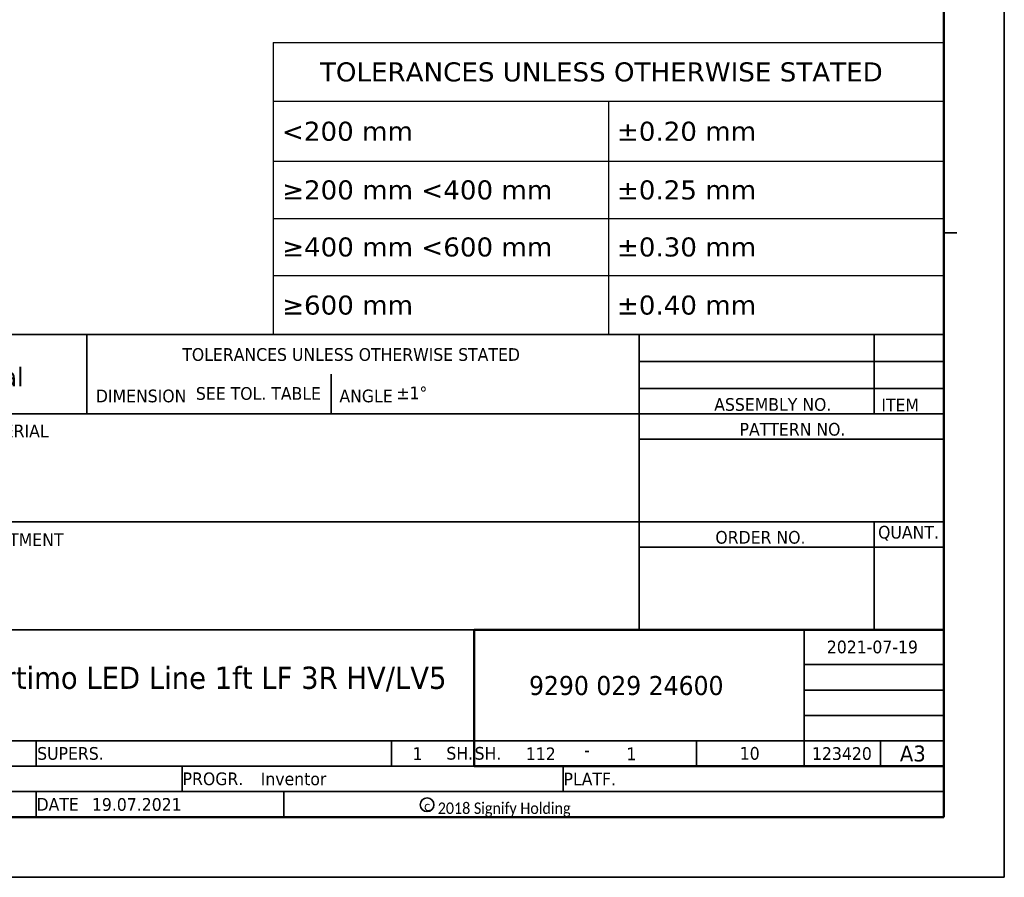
# Model space of a CAD drawing. Header units: millimetres. Extents: x 0 to 420, y 0 to 296.
# Tile 18 of 19: x 264 to 420, y 0 to 136. Entities that reach past the tile are written whole.
import ezdxf
from ezdxf.enums import TextEntityAlignment as Align

# ---------------------------------------------------------------- set-up
doc = ezdxf.new("R2010")
doc.units = ezdxf.units.MM
doc.layers.get('0').update_dxf_attribs({"lineweight": 25})
doc.layers.add('Sketch Geometry(ISO)', color=7, linetype='Continuous', lineweight=50)
doc.layers.add('Symbols(ISO)', color=7, linetype='Continuous', lineweight=25)
doc.styles.add('LG.Philips.Title', font='verdana.ttf', dxfattribs={"width": 0.9})
doc.styles.add('Philips-tekst', font='verdana.ttf')
doc.styles.add('Text Style43', font='verdana.ttf', dxfattribs={"width": 0.9})
doc.styles.add('Text Style45', font='verdana.ttf', dxfattribs={"width": 0.9})
doc.styles.add('Text Style46', font='verdana.ttf', dxfattribs={"width": 0.9})
doc.styles.add('Text Style49', font='verdana.ttf', dxfattribs={"width": 0.9})
doc.styles.add('Text Style50', font='verdana.ttf', dxfattribs={"width": 0.9})

# ---------------------------------------------------------------- blocks, each defined once
blk = doc.blocks.new('Title Blocks Philips Lighting Electronics')
at = {"layer": 'Sketch Geometry(ISO)', "color": 7, "linetype": 'Continuous', "lineweight": 35}
for p, q in [((20, 86), (200, 86)), ((65, 73.5), (65, 86)), ((152, 73.5), (152, 86)), ((189, 86), (189, 73.5)), ((152, 81.75), (200, 81.75)), ((103.5, 79.75), (103.5, 73.5)), ((152, 77.5), (200, 77.5)), ((20, 73.5), (200, 73.5)), ((152, 73.5), (152, 39.5)), ((152, 69.5), (200, 69.5)), ((20, 56.5), (200, 56.5)), ((189, 56.5), (189, 39.5)), ((152, 52.5), (200, 52.5)), ((20, 39.5), (126, 39.5)), ((178, 18), (178, 39.5)), ((178, 34), (200, 34)), ((178, 30), (200, 30)), ((178, 26), (200, 26)), ((45, 22), (200, 22)), ((57, 18), (57, 22)), ((113, 18), (113, 22)), ((161, 22), (161, 18)), ((190, 18), (190, 22)), ((20, 18), (126, 18)), ((80, 14), (80, 18)), ((140, 14), (140, 18)), ((20, 14), (200, 14)), ((57, 10), (57, 14)), ((96, 14), (96, 10)), ((20, 10), (200, 10))]:
    blk.add_line(p, q, dxfattribs=at)
at = {"layer": 'Sketch Geometry(ISO)', "color": 1, "linetype": 'Continuous', "lineweight": 50, "true_color": 0xff0000}
for p, q in [((126, 39.5), (200, 39.5)), ((126, 39.5), (126, 18)), ((126, 18), (200, 18))]:
    blk.add_line(p, q, dxfattribs=at)
at = {"layer": 'Sketch Geometry(ISO)', "color": 7, "linetype": 'Continuous', "lineweight": 35}
blk.add_circle((118.59, 11.93), 1.08, dxfattribs=at)
at = {"layer": 'Symbols(ISO)', "color": 7, "attachment_point": 7, "style": 'LG.Philips.Title'}
for s, insert, char_height in [('\\fVerdana|b0|i0;\\H2.0000;TOLERANCES UNLESS OTHERWISE STATED', (80.03, 81.82), 2), ('\\fVerdana|b0|i0;\\H3.0000;Confidential', (32.74, 77.77), 3), ('\\fVerdana|b0|i0;\\H2.0000;ASSEMBLY NO.', (163.81, 73.95), 2), ('\\fVerdana|b0|i0;\\H2.0000;DIMENSION', (66.42, 75.29), 2), ('\\fVerdana|b0|i0;\\H2.0000;ANGLE', (104.78, 75.29), 2), ('\\fVerdana|b0|i0;\\H2.0000;PATTERN NO.', (167.8, 70.04), 2), ('\\fVerdana|b0|i0;\\H2.0000;ITEM', (190.13, 73.91), 2), ('\\fVerdana|b0|i0;\\H2.0000;MATERIAL', (46.58, 69.81), 2), ('\\fVerdana|b0|i0;\\H2.0000;ORDER NO.', (163.99, 53.02), 2), ('\\fVerdana|b0|i0;\\H2.0000;TREATMENT', (46.29, 52.69), 2), ('\\fVerdana|b0|i0;\\H2.0000;QUANT.', (189.62, 53.51), 2), ('\\fVerdana|b0|i0;\\H1.4400;c', (118.11, 10.95), 1.44)]:
    blk.add_mtext(s, dxfattribs=dict(at, insert=insert, char_height=char_height))
at = {"layer": 'Symbols(ISO)', "color": 7, "insert": (120.27, 10), "char_height": 1.8, "attachment_point": 7, "line_spacing_factor": 3.333333, "style": 'LG.Philips.Title'}
blk.add_mtext('\\fCalibri|b0|i0;\\H1.8000;2018 Signify Holding', dxfattribs=at)
at = {"layer": 'Symbols(ISO)', "color": 7, "char_height": 2, "style": 'LG.Philips.Title'}
for s, insert, width, attachment_point in [('\\fVerdana|b0|i0;\\H2.0000;SUPERS.', (57.17, 20), 12.7484, 4), ('\\fVerdana|b0|i0;\\H2.0000;SH.', (125.83, 20.02), 12.7097, 6), ('\\fVerdana|b0|i0;\\H2.0000;SH.', (126.07, 20.01), 7.1247, 4), ('\\fVerdana|b0|i0;\\H2.0000;-', (143.78, 20.57), 5.9191, 5), ('\\fVerdana|b0|i0;\\H2.0000;PROGR.', (80.08, 16), 13.2731, 4), ('\\fVerdana|b0|i0;\\H2.0000;PLATF.', (140.08, 15.98), 11.5583, 4), ('\\fVerdana|b0|i0;\\H2.0000;DATE', (57.08, 12), 8.7919, 4)]:
    blk.add_mtext(s, dxfattribs=dict(at, insert=insert, width=width, attachment_point=attachment_point))
at = {"layer": 'Symbols(ISO)', "color": 7, "style": 'Text Style43', "width": 0.9}
for tag, p in [('<F3_ASSEMBLY_REFERENCE_ITEM_2>', (170.5, 83.89)), ('<F3_ASSEMBLY_REFERENCE_CODE_2>', (194.41, 83.85)), ('<F3_ASSEMBLY_REFERENCE_ITEM_1>', (170.47, 79.68)), ('<F3_ASSEMBLY_REFERENCE_CODE_1>', (194.42, 79.62)), ('<F3_ROUGHNESS>', (26.51, 64.47)), ('<F3_PATTERN_NO>', (175.63, 63.29)), ('<F3_REVISION_DATE_2>', (188.97, 31.99)), ('<F3_REVISION_DATE_3>', (188.97, 27.67)), ('<F3_REVISION_DATE_4>', (188.83, 23.89)), ('<F3_CAD_INDICATION>', (24.05, 11.94))]:
    blk.add_attdef(tag, text='', height=2, dxfattribs=at).set_placement(p, align=Align.MIDDLE_CENTER)
at = {"layer": 'Symbols(ISO)', "color": 7, "width": 0.9}
for tag, p, height, style in [('<F3_LINEAR_TOLERANCE_UP>_001', (82.18, 75.73), 2, 'Text Style43'), ('<F3_ANGLE_TOLERANCE_UP>_001', (113.75, 75.81), 2, 'Text Style43'), ('<F3_SCALE>_001', (24.44, 47.11), 2, 'Text Style43'), ('<F3_REVISION_DATE_1>_001', (181.55, 35.79), 2, 'Text Style43'), ('DESCRIPTION_001', (46.9, 30.19), 3.5, 'Text Style50'), ('STOCK_NUMBER_001', (134.64, 29.22), 3, 'Text Style45'), ('DESIGNER_001', (29.68, 19.07), 2, 'Text Style43'), ('Number_of_sheets_001', (116.29, 18.98), 2, 'Text Style43'), ('<F3_TITLE_BLOCK_TYPE>_001', (134.13, 18.95), 2, 'Text Style43'), ('Sheet_number_001', (149.99, 18.95), 2, 'Text Style43'), ('<F3_LANGUAGE_NO>_001', (167.83, 19.03), 2, 'Text Style43'), ('<COST_CENTER>_001', (179.21, 19), 2, 'Text Style43'), ('Sheet_Size_001', (193.05, 18.76), 2.5, 'Text Style46'), ('<F3_PROGRAM>_001', (92.39, 15.01), 2, 'Text Style43'), ('CREATION_DATE_001', (65.8, 10.98), 2, 'Text Style43')]:
    blk.add_attdef(tag, p, '', height=height, dxfattribs=dict(at, style=style))
for tag, height, style, p in [('<F3_MATERIAL_DESCRIPTION_LINE_1>', 2, 'Text Style43', (50.92, 68.19)), ('<F3_MATERIAL_DESCRIPTION_LINE_2>', 2, 'Text Style43', (50.98, 64.52)), ('<F3_TREATMENT_DESCRIPTION_LINE_1>', 2, 'Text Style43', (51.18, 50.77)), ('<F3_TREATMENT_DESCRIPTION_LINE_2>', 2, 'Text Style43', (51.24, 46.96)), ('<F3_PRODUCT_DESCRIPTION_LINE_2>', 3.51, 'Text Style49', (47.47, 27.85))]:
    blk.add_attdef(tag, text='', height=height, dxfattribs=dict(at, style=style)).set_placement(p, align=Align.TOP_LEFT)
at = {"layer": 'Symbols(ISO)', "color": 7, "style": 'Text Style43', "width": 0.9}
for tag, p in [('<F3_SUPERSEEDS>', (71.01, 20.01)), ('<F3_DATA_FORMAT>', (35.88, 15.98)), ('<F3_PLATFORM>', (150.91, 15.97)), ('<F3_CHECK_NAME>', (51.65, 12))]:
    blk.add_attdef(tag, text='', height=2, dxfattribs=at).set_placement(p, align=Align.MIDDLE_LEFT)
blk = doc.blocks.new('Borders A3')
at = {"layer": 'Sketch Geometry(ISO)', "color": 7, "linetype": 'Continuous', "lineweight": 35}
for p, q in [((419.5, 0.5), (419.5, 296.5)), ((410, 102), (412, 102)), ((0.5, 0.5), (419.5, 0.5))]:
    blk.add_line(p, q, dxfattribs=at)
at = {"layer": 'Sketch Geometry(ISO)', "color": 1, "linetype": 'Continuous', "lineweight": 50, "true_color": 0xff0000}
for p, q in [((410, 10), (410, 287)), ((20, 10), (410, 10))]:
    blk.add_line(p, q, dxfattribs=at)
blk = doc.blocks.new('Table1')
at = {"layer": 'Symbols(ISO)'}
for p, q in [((304.33, 132), (410, 132)), ((304.33, 132), (304.33, 122.77)), ((410, 132), (410, 122.77)), ((304.33, 122.77), (410, 122.77)), ((304.33, 122.77), (304.33, 113.29)), ((357.17, 122.77), (357.17, 113.29)), ((410, 122.77), (410, 113.29)), ((304.33, 113.29), (410, 113.29)), ((304.33, 113.29), (304.33, 86)), ((357.17, 113.29), (357.17, 86)), ((410, 113.29), (410, 86)), ((304.33, 104.3), (410, 104.3)), ((304.33, 95.31), (410, 95.31)), ((304.33, 86), (410, 86))]:
    blk.add_line(p, q, dxfattribs=at)
at = {"layer": 'Symbols(ISO)', "color": 7, "char_height": 3, "attachment_point": 7, "style": 'Philips-tekst'}
for s, insert in [('TOLERANCES UNLESS OTHERWISE STATED', (311.71, 125.82)), ('<200 mm', (305.73, 116.47)), ('±0.20 mm', (358.48, 116.47)), ('≥200 mm <400 mm', (305.75, 107.23)), ('±0.25 mm', (358.48, 107.23)), ('≥400 mm <600 mm', (305.75, 98.24)), ('±0.30 mm', (358.48, 98.24)), ('≥600 mm', (305.75, 89.09)), ('±0.40 mm', (358.48, 89.09))]:
    blk.add_mtext(s, dxfattribs=dict(at, insert=insert))

msp = doc.modelspace()

# ---------------------------------------------------------------- block references
for name in ['Borders A3', 'Table1']:
    msp.add_blockref(name, (0, 0))
ref = msp.add_blockref('Title Blocks Philips Lighting Electronics', (210, 0))
ref.add_attrib('STOCK_NUMBER_001', '9290 029 24600', (344.641, 29.218), dxfattribs={"layer": 'Symbols(ISO)', "color": 7, "height": 3, "style": 'Text Style45', "width": 0.9})
ref.add_attrib('CREATION_DATE_001', '19.07.2021', (275.796, 10.977), dxfattribs={"layer": 'Symbols(ISO)', "color": 7, "height": 2, "style": 'Text Style43', "width": 0.9})
ref.add_attrib('Sheet_Size_001', 'A3', (403.054, 18.755), dxfattribs={"layer": 'Symbols(ISO)', "color": 7, "height": 2.5, "style": 'Text Style46', "width": 0.9})
ref.add_attrib('Sheet_number_001', '1', (359.986, 18.95), dxfattribs={"layer": 'Symbols(ISO)', "color": 7, "height": 2, "style": 'Text Style43', "width": 0.9})
ref.add_attrib('Number_of_sheets_001', '1', (326.295, 18.982), dxfattribs={"layer": 'Symbols(ISO)', "color": 7, "height": 2, "style": 'Text Style43', "width": 0.9})
ref.add_attrib('DESCRIPTION_001', 'Fortimo LED Line 1ft LF 3R HV/LV5', (256.901, 30.187), dxfattribs={"layer": 'Symbols(ISO)', "color": 7, "height": 3.5, "style": 'Text Style50', "width": 0.9})
ref.add_attrib('<F3_TITLE_BLOCK_TYPE>_001', '112', (344.135, 18.954), dxfattribs={"layer": 'Symbols(ISO)', "color": 7, "height": 2, "style": 'Text Style43', "width": 0.9})
ref.add_attrib('<F3_REVISION_DATE_1>_001', '2021-07-19', (391.547, 35.789), dxfattribs={"layer": 'Symbols(ISO)', "color": 7, "height": 2, "style": 'Text Style43', "width": 0.9})
ref.add_attrib('<F3_LINEAR_TOLERANCE_UP>_001', 'SEE TOL. TABLE', (292.176, 75.725), dxfattribs={"layer": 'Symbols(ISO)', "color": 7, "height": 2, "style": 'Text Style43', "width": 0.9})
ref.add_attrib('<F3_ANGLE_TOLERANCE_UP>_001', '±1°', (323.753, 75.807), dxfattribs={"layer": 'Symbols(ISO)', "color": 7, "height": 2, "style": 'Text Style43', "width": 0.9})
ref.add_attrib('<F3_LANGUAGE_NO>_001', '10', (377.83, 19.029), dxfattribs={"layer": 'Symbols(ISO)', "color": 7, "height": 2, "style": 'Text Style43', "width": 0.9})
ref.add_attrib('<COST_CENTER>_001', '123420', (389.21, 18.997), dxfattribs={"layer": 'Symbols(ISO)', "color": 7, "height": 2, "style": 'Text Style43', "width": 0.9})
ref.add_attrib('<F3_PROGRAM>_001', 'Inventor', (302.389, 15.005), dxfattribs={"layer": 'Symbols(ISO)', "color": 7, "height": 2, "style": 'Text Style43', "width": 0.9})

doc.saveas('drawing.dxf')
